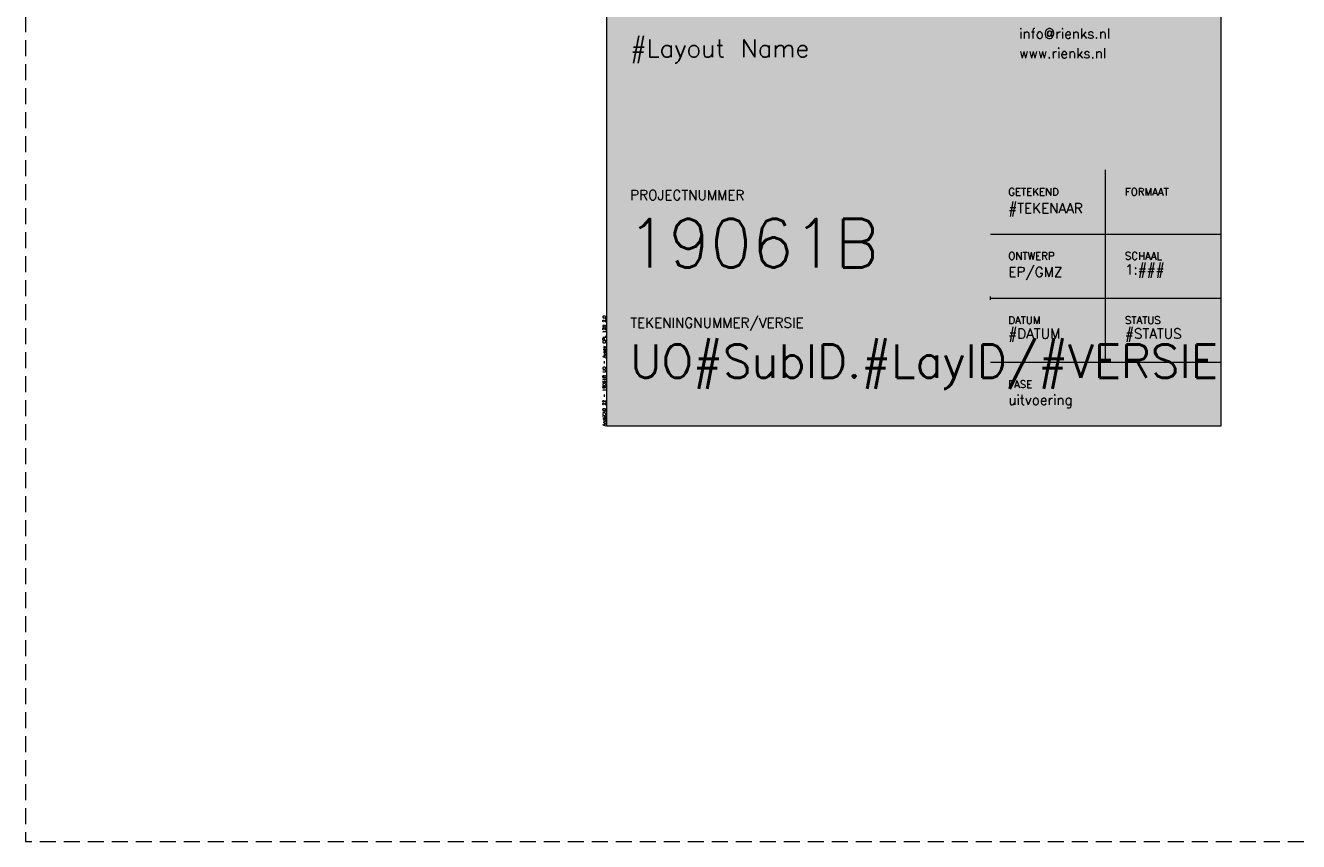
# Model space of a CAD drawing. Header units: millimetres. Extents: x -3350 to 1628655, y -3400 to 242269.
# Tile 38 of 73: x 457064 to 481930, y 181203 to 197141. Entities that reach past the tile are written whole.
import ezdxf

# ---------------------------------------------------------------- set-up
doc = ezdxf.new("R2010")
doc.units = ezdxf.units.MM
doc.header["$MEASUREMENT"] = 0
doc.linetypes.add('B0703', pattern=[468.700004, 312.5, -156.200004])
doc.layers.add('0 2D arcering', color=7, linetype='Continuous')

msp = doc.modelspace()

# ---------------------------------------------------------------- hatches: boundary and pattern name
at = {"layer": '0 2D arcering', "linetype": 'Continuous', "lineweight": 0, "true_color": 0xffffff}
msp.add_hatch(color=7, dxfattribs=at).paths.add_polyline_path([(468415.6, 189318.7), (480415.6, 189318.7), (480415.6, 208366.7), (468415.6, 208366.7)])
at = {"layer": '0 2D arcering', "linetype": 'Continuous', "lineweight": 0, "true_color": 0xd1d7d8}
msp.add_hatch(color=254, dxfattribs=at).paths.add_polyline_path([(475915.6, 194318.8), (480415.6, 194318.8), (480415.6, 199066.7), (475915.6, 199066.7)])
at = {"layer": '0 2D arcering', "linetype": 'Continuous', "lineweight": 0, "true_color": 0x002d44}
for points in [[(475915.6, 191824.4), (475915.6, 194318.8), (468415.6, 194318.8), (468415.6, 191824.4)], [(468415.6, 189318.7), (475915.6, 189318.7), (475915.6, 191804.4), (468415.6, 191804.4)]]:
    msp.add_hatch(color=158, dxfattribs=at).paths.add_polyline_path(points)

# ---------------------------------------------------------------- linework, layer by layer
at = {"color": 1, "linetype": 'B0703', "lineweight": 0, "flags": 128}
msp.add_lwpolyline([(506796, 242269), (457063.5, 242269), (457063.5, 181202.7), (506796, 181202.7)], close=True, dxfattribs=at)
at = {"color": 1, "linetype": 'Continuous', "lineweight": 0}
for points in [[(468415.6, 189318.8), (480415.6, 189318.7), (480415.6, 208366.7)], [(468415.6, 208366.7), (468415.6, 189318.8)]]:
    msp.add_lwpolyline(points, dxfattribs=at)
at = {"color": 169, "linetype": 'Continuous', "lineweight": 0, "true_color": 0x253355}
for points in [[(478161.2, 190568.8), (478161.2, 194318.8)], [(475915.6, 193064.4), (480415.6, 193064.4)], [(475914.6, 191784.4), (475914.6, 191844.4)], [(475914.6, 191814.4), (480415.6, 191814.4)], [(475915.6, 190564.4), (480415.6, 190564.4)]]:
    msp.add_lwpolyline(points, dxfattribs=at)

# ---------------------------------------------------------------- texts
for s, insert, char_height, attachment_point in [('\\A1;{\\pql;\\Ftxt.shx;info@rienks.\\Ftxt.shx;nl}', (476471.2, 196884.5), 194.028, 7), ('\\A1;{\\pql;\\Ftxt.shx;#Layout Name}', (468881, 196868.9), 350, 1), ('\\A1;{\\pql;\\Ftxt.shx;www.rienks.\\Ftxt.shx;nl}', (476471.2, 196500.7), 194.028, 7), ('\\A1;{\\pql;\\Ftxt.shx;GETEKEND}', (476261, 193819.1), 145.521, 7), ('\\A1;{\\pql;\\Ftxt.shx;FORMAAT}', (478540, 193818.8), 145.521, 7), ('\\A1;{\\pql;\\Ftxt.shx;#TEKENAAR}', (476261, 193667.1), 194.028, 1), ('\\A1;{\\pql;\\Ftxt.shx;ONTWERP}', (476261, 192566.5), 145.521, 7), ('\\A1;{\\pql;\\Ftxt.shx;SCHAAL}', (478540, 192566.5), 145.521, 7), ('\\A1;{\\pql;\\Ftxt.shx;EP/GMZ}', (476261, 192164.7), 194.028, 7), ('\\A1;{\\pql;\\Ftxt.shx;1:###}', (478540, 192213.2), 194.028, 7), ('\\A1;{\\pql;\\Ftxt.shx;DATUM}', (476261, 191314.1), 145.521, 7), ('\\A1;{\\pql;\\Ftxt.shx;STATUS}', (478540, 191314.1), 145.521, 7), ('\\A1;{\\pql;\\Ftxt.shx;#DATUM}', (476261, 190960.6), 194.028, 7), ('\\A1;{\\pql;\\Ftxt.shx;#STATUS}', (478540, 190960.6), 194.028, 7), ('\\A1;{\\pql;\\Ftxt.shx;FASE}', (476261, 190061.8), 145.521, 7), ('\\A1;{\\pql;\\Ftxt.shx;uitvoering}', (476261, 189666.5), 194, 7)]:
    msp.add_mtext(s, dxfattribs=dict(at, insert=insert, char_height=char_height, attachment_point=attachment_point))
at = {"color": 255, "linetype": 'Continuous', "lineweight": 0, "attachment_point": 7}
for s, insert, char_height in [('\\A1;{\\pql;\\Ftxt.shx;PROJECTNUMMER}', (468876.8, 193732.1), 194.028), ('\\A1;{\\pql;\\Ftxt.shx;TEKENINGNUMMER/VERSIE}', (468876.8, 191173.8), 194.028), ('\\A1;{\\pql;\\Ftxt.shx;UO\\Ftxt.shx;#SubID\\Ftxt.shx;.\\Ftxt.shx;#LayID\\Ftxt.shx;/\\Ftxt.shx;#VERSIE}', (468876.8, 190044.2), 650)]:
    msp.add_mtext(s, dxfattribs=dict(at, insert=insert, char_height=char_height))
at = {"color": 64, "linetype": 'Continuous', "lineweight": 0, "true_color": 0x7ea80b, "insert": (468812.3, 192415.9), "char_height": 947.717, "attachment_point": 7}
msp.add_mtext('\\A1;{\\pql;\\Ftxt.shx;19061B}', dxfattribs=at)
at = {"color": 2, "linetype": 'Continuous', "lineweight": 0, "insert": (468398.7, 189318.8), "char_height": 60, "attachment_point": 7, "rotation": 90}
msp.add_mtext('\\A1;{\\pql;\\Ftxt.shx;ArchiCAD 22 - \\Ftxt.shx;19061B UO - Avans CPL 128 2.0}', dxfattribs=at)

doc.saveas('drawing.dxf')
